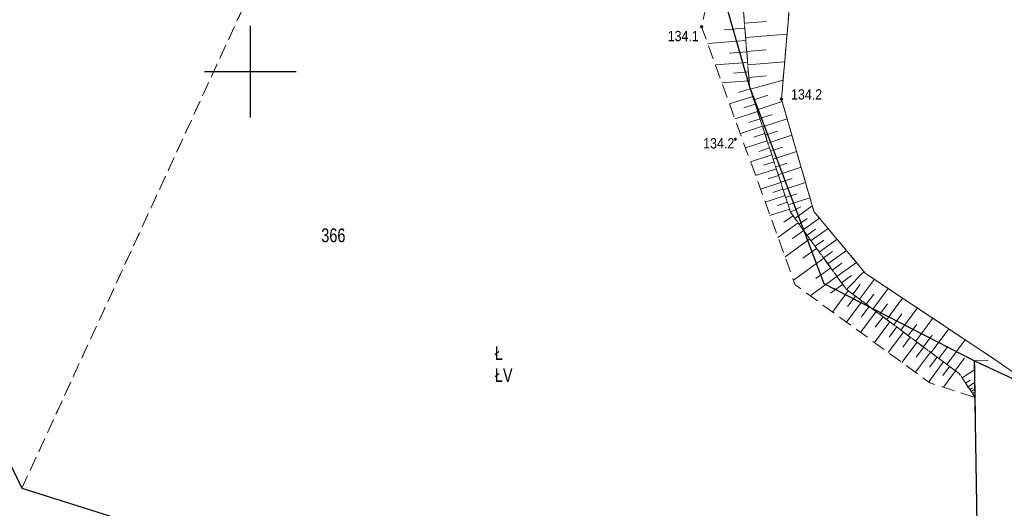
# Model space of a CAD drawing. Header units: metres. Extents: x 5548743 to 5556416, y 5707500 to 5714000.
# Tile 20 of 203: x 5551175 to 5551282, y 5711452 to 5711506. Entities that reach past the tile are written whole.
import ezdxf
from ezdxf.enums import TextEntityAlignment as Align

# ---------------------------------------------------------------- set-up
doc = ezdxf.new("R2010")
doc.units = ezdxf.units.M
doc.header["$MEASUREMENT"] = 0
doc.linetypes.add('1.5_0.75', pattern=[2.25, 1.5, -0.75])
doc.linetypes.add('219-1000', pattern=[0])
doc.layers.get('0').update_dxf_attribs({"color": 2, "linetype": 'CONTINUOUS', "lineweight": 5})
for name, color, linetype in [('000 Inne (niezydentyfikowane)', 7, 'CONTINUOUS'), ('209-oznaczenie konturu klasyfikacyjnego', 7, 'CONTINUOUS'), ('210-oznaczenie konturu użytku gruntowego', 7, 'CONTINUOUS'), ('211-numer działki ewidencyjnej', 7, 'CONTINUOUS'), ('217-kontur klasyfikacyjny', 7, 'CONTINUOUS'), ('218-kontur użytku gruntowego', 7, 'CONTINUOUS'), ('219-działka ewidencyjna', 7, 'CONTINUOUS'), ('pikieta naturalna', 7, 'CONTINUOUS'), ('pikieta naturalna-Atr2', 7, 'CONTINUOUS'), ('skarpa nieumocniona', 7, 'CONTINUOUS'), ('woda stojąca', 7, 'CONTINUOUS'), ('Wstawianie ramki sekcyjnej z opisem', 7, 'CONTINUOUS')]:
    doc.layers.add(name, color=color, linetype=linetype)
doc.styles.get("Standard").update_dxf_attribs({"font": 'Working1250', "width": 0.75})

# ---------------------------------------------------------------- blocks, each defined once
blk = doc.blocks.new('PW01')
at = {"linetype": 'Continuous', "lineweight": 13}
h = blk.add_hatch(color=0, dxfattribs=at)
edge = h.paths.add_edge_path()
edge.add_arc((0, 0), 0.18, 0, 360)
blk = doc.blocks.new('RAMKA1000K')
at = {"color": 0}
for p, q in [((0, 495), (0, 500)), ((0, 500), (5, 500)), ((0, 0), (0, 5)), ((800, 0), (800, 5)), ((0, 0), (5, 0)), ((795, 0), (800, 0))]:
    blk.add_line(p, q, dxfattribs=at)

msp = doc.modelspace()

# ---------------------------------------------------------------- linework, layer by layer
at = {"layer": '000 Inne (niezydentyfikowane)', "color": 252, "linetype": 'Continuous', "lineweight": 18, "flags": 128}
for points in [[(5551253.93, 5711505.28), (5551256.33, 5711505.48)], [(5551253.98, 5711504.74), (5551251.71, 5711504.56)], [(5551254.09, 5711503.39), (5551249.93, 5711503.05)], [(5551254.06, 5711503.71), (5551258.58, 5711504.08)], [(5551254.19, 5711502.15), (5551252.28, 5711502)], [(5551254.19, 5711502.19), (5551256.32, 5711502.36)], [(5551254.28, 5711501.01), (5551250.77, 5711500.73)], [(5551254.3, 5711500.74), (5551258.32, 5711501.07)], [(5551254.37, 5711499.97), (5551252.75, 5711499.84)], [(5551254.44, 5711499), (5551251.48, 5711498.76)], [(5551254.41, 5711499.37), (5551256.31, 5711499.53)], [(5551254.57, 5711498.1), (5551258.15, 5711499.05)], [(5551254.56, 5711498.13), (5551253.29, 5711497.71)], [(5551254.84, 5711497.29), (5551252.32, 5711496.47)], [(5551254.96, 5711496.91), (5551256.5, 5711497.41)], [(5551255.31, 5711495.84), (5551258.05, 5711496.73)], [(5551255.37, 5711495.64), (5551252.91, 5711494.84)], [(5551255.11, 5711496.46), (5551253.86, 5711496.05)], [(5551255.64, 5711494.83), (5551254.42, 5711494.43)], [(5551255.62, 5711494.89), (5551256.97, 5711495.33)], [(5551255.92, 5711493.98), (5551258.59, 5711494.85)], [(5551255.9, 5711494.03), (5551253.49, 5711493.24)], [(5551256.21, 5711493.08), (5551257.53, 5711493.51)], [(5551256.42, 5711492.45), (5551254.05, 5711491.68)], [(5551256.16, 5711493.24), (5551254.97, 5711492.85)], [(5551256.5, 5711492.19), (5551259.11, 5711493.05)], [(5551256.67, 5711491.67), (5551255.5, 5711491.29)], [(5551256.79, 5711491.32), (5551258.08, 5711491.74)], [(5551257.07, 5711490.45), (5551259.62, 5711491.29)], [(5551256.92, 5711490.9), (5551254.61, 5711490.15)], [(5551257.42, 5711489.39), (5551255.15, 5711488.65)], [(5551257.17, 5711490.14), (5551256.02, 5711489.77)], [(5551257.35, 5711489.6), (5551258.61, 5711490.01)], [(5551257.62, 5711488.75), (5551260.12, 5711489.57)], [(5551257.66, 5711488.65), (5551256.54, 5711488.28)], [(5551257.9, 5711487.92), (5551259.13, 5711488.32)], [(5551257.9, 5711487.91), (5551255.68, 5711487.18)], [(5551258.14, 5711487.18), (5551257.04, 5711486.82)], [(5551258.17, 5711487.09), (5551260.61, 5711487.89)], [(5551258.37, 5711486.46), (5551256.2, 5711485.75)], [(5551258.43, 5711486.27), (5551259.64, 5711486.67)], [(5551258.7, 5711485.47), (5551261.08, 5711486.24)], [(5551258.85, 5711485), (5551256.72, 5711484.31)], [(5551258.61, 5711485.74), (5551257.53, 5711485.39)], [(5551258.96, 5711484.67), (5551260.08, 5711485.24)], [(5551259.45, 5711483.98), (5551261.34, 5711485.35)], [(5551259.24, 5711484.27), (5551258.25, 5711483.55)], [(5551259.91, 5711483.34), (5551260.78, 5711483.96)], [(5551260.34, 5711482.74), (5551262.12, 5711484.02)], [(5551259.79, 5711483.5), (5551257.59, 5711481.91)], [(5551260.4, 5711482.66), (5551259.18, 5711481.78)], [(5551260.77, 5711482.15), (5551261.68, 5711482.81)], [(5551261.2, 5711481.55), (5551263.06, 5711482.89)], [(5551261.08, 5711481.73), (5551258.37, 5711479.77)], [(5551261.65, 5711480.94), (5551262.6, 5711481.62)], [(5551262.1, 5711480.31), (5551264.04, 5711481.71)], [(5551261.81, 5711480.71), (5551260.31, 5711479.62)], [(5551262.6, 5711479.62), (5551259.29, 5711477.23)], [(5551262.56, 5711479.67), (5551263.56, 5711480.38)], [(5551263.04, 5711479.01), (5551265.07, 5711480.48)], [(5551263.35, 5711478.58), (5551261.74, 5711477.41)], [(5551263.52, 5711478.34), (5551264.56, 5711479.09)], [(5551264.02, 5711477.65), (5551266.15, 5711479.18)], [(5551264.03, 5711477.64), (5551261.12, 5711475.53)], [(5551264.53, 5711476.94), (5551265.62, 5711477.73)], [(5551265.06, 5711476.23), (5551266.99, 5711478.18)], [(5551266.5, 5711475.15), (5551268.12, 5711477.33)], [(5551264.65, 5711476.78), (5551263.33, 5711475.83)], [(5551265.78, 5711475.69), (5551266.58, 5711476.76)], [(5551267.96, 5711474.07), (5551269.64, 5711476.32)], [(5551265.27, 5711476.07), (5551263.55, 5711473.76)], [(5551266.04, 5711475.5), (5551265.18, 5711474.35)], [(5551267.22, 5711474.61), (5551268.05, 5711475.72)], [(5551269.46, 5711472.94), (5551271.2, 5711475.28)], [(5551266.8, 5711474.93), (5551265.09, 5711472.65)], [(5551267.55, 5711474.37), (5551266.71, 5711473.23)], [(5551268.7, 5711473.51), (5551269.56, 5711474.66)], [(5551271.02, 5711471.78), (5551272.83, 5711474.2)], [(5551268.31, 5711473.8), (5551266.62, 5711471.54)], [(5551269.06, 5711473.24), (5551268.22, 5711472.11)], [(5551270.24, 5711472.37), (5551271.12, 5711473.55)], [(5551272.64, 5711470.58), (5551274.5, 5711473.08)], [(5551269.81, 5711472.68), (5551268.13, 5711470.43)], [(5551270.56, 5711472.13), (5551269.72, 5711471.01)], [(5551271.82, 5711471.18), (5551272.74, 5711472.41)], [(5551274.31, 5711469.33), (5551276.24, 5711471.92)], [(5551271.3, 5711471.57), (5551269.64, 5711469.34)], [(5551272.04, 5711471.02), (5551271.21, 5711469.91)], [(5551273.47, 5711469.96), (5551274.42, 5711471.23)], [(5551272.78, 5711470.47), (5551271.13, 5711468.26)], [(5551273.51, 5711469.93), (5551272.69, 5711468.82)], [(5551275.17, 5711468.69), (5551276.15, 5711470.01)], [(5551276.04, 5711468.04), (5551278.04, 5711470.72)], [(5551274.24, 5711469.38), (5551272.6, 5711467.19)], [(5551274.96, 5711468.84), (5551274.15, 5711467.75)], [(5551276.93, 5711467.37), (5551277.95, 5711468.74)], [(5551275.67, 5711468.31), (5551274.05, 5711466.13)], [(5551276.33, 5711467.82), (5551275.59, 5711466.82)], [(5551276.98, 5711467.34), (5551275.65, 5711465.56)], [(5551277.7, 5711466.56), (5551279.07, 5711467.48)], [(5551278.08, 5711465.99), (5551278.58, 5711466.32)], [(5551278.35, 5711465.59), (5551279.1, 5711466.09)], [(5551278.54, 5711465.3), (5551278.82, 5711465.49)], [(5551278.68, 5711465.09), (5551279.11, 5711465.38)], [(5551278.82, 5711464.88), (5551278.97, 5711464.98)], [(5551278.96, 5711464.67), (5551279.11, 5711464.77)], [(5551279.1, 5711464.45), (5551279.11, 5711464.46)]]:
    msp.add_lwpolyline(points, dxfattribs=at)
at = {"layer": '217-kontur klasyfikacyjny', "color": 3, "linetype": '1.5_0.75', "lineweight": 18, "flags": 128}
for points in [[(5551175.06, 5711454.52), (5551207.64, 5711525.28)], [(5551207.64, 5711525.28), (5551175.06, 5711454.52)], [(5551254.5, 5711498.32), (5551250.71, 5711511.53)], [(5551262.61, 5711476.88), (5551254.5, 5711498.32)], [(5551161.35, 5711482.99), (5551175.06, 5711454.52)], [(5551279.06, 5711468.43), (5551262.61, 5711476.88)], [(5551279.8, 5711421.48), (5551279.06, 5711468.43)], [(5551175.06, 5711454.52), (5551279.8, 5711421.48)]]:
    msp.add_lwpolyline(points, dxfattribs=at)
at = {"layer": '218-kontur użytku gruntowego', "color": 70, "linetype": '1.5_0.75', "lineweight": 18, "flags": 128}
for points in [[(5551175.06, 5711454.52), (5551207.64, 5711525.28)], [(5551207.64, 5711525.28), (5551175.06, 5711454.52)], [(5551254.5, 5711498.32), (5551250.71, 5711511.53)], [(5551250.71, 5711511.53), (5551254.5, 5711498.32)], [(5551262.61, 5711476.88), (5551254.5, 5711498.32)], [(5551254.5, 5711498.32), (5551262.61, 5711476.88)], [(5551161.35, 5711482.99), (5551175.06, 5711454.52)], [(5551279.06, 5711468.43), (5551262.61, 5711476.88)], [(5551262.61, 5711476.88), (5551279.06, 5711468.43)], [(5551279.8, 5711421.48), (5551279.06, 5711468.43)], [(5551279.06, 5711468.43), (5551286.4, 5711465.01)], [(5551175.06, 5711454.52), (5551279.8, 5711421.48)]]:
    msp.add_lwpolyline(points, dxfattribs=at)
at = {"layer": '219-działka ewidencyjna', "color": 94, "linetype": '219-1000', "lineweight": 30, "flags": 128}
for points in [[(5551250.71, 5711511.53), (5551254.5, 5711498.32)], [(5551254.5, 5711498.32), (5551262.61, 5711476.88)], [(5551161.35, 5711482.99), (5551175.06, 5711454.52)], [(5551262.61, 5711476.88), (5551279.06, 5711468.43)], [(5551279.06, 5711468.43), (5551286.4, 5711465.01)], [(5551279.8, 5711421.48), (5551279.06, 5711468.43)], [(5551175.06, 5711454.52), (5551279.8, 5711421.48)]]:
    msp.add_lwpolyline(points, dxfattribs=at)
at = {"layer": 'skarpa nieumocniona', "color": 252, "linetype": '1.5_0.75', "lineweight": 18, "flags": 128}
for points in [[(5551250.71, 5711511.53), (5551249.26, 5711504.9), (5551259.47, 5711476.73), (5551274.18, 5711466.04), (5551279.12, 5711464.43), (5551277.38, 5711467.04), (5551265.03, 5711476.25), (5551258.96, 5711484.66), (5551254.5, 5711498.32), (5551253.77, 5711507.29)], [(5551250.71, 5711511.53), (5551249.26, 5711504.9), (5551259.47, 5711476.73), (5551274.18, 5711466.04), (5551279.12, 5711464.43), (5551277.38, 5711467.04), (5551265.03, 5711476.25), (5551258.96, 5711484.66), (5551254.5, 5711498.32), (5551253.77, 5711507.29)], [(5551253.77, 5711507.29), (5551254.5, 5711498.32), (5551258.96, 5711484.66), (5551265.03, 5711476.25), (5551277.38, 5711467.04), (5551279.12, 5711464.43), (5551279.06, 5711468.43), (5551281.27, 5711468.57), (5551267.16, 5711477.97), (5551261.52, 5711484.74), (5551257.97, 5711497), (5551258.88, 5711507.55)], [(5551253.77, 5711507.29), (5551254.5, 5711498.32), (5551258.96, 5711484.66), (5551265.03, 5711476.25), (5551277.38, 5711467.04), (5551279.12, 5711464.43), (5551279.06, 5711468.43), (5551281.27, 5711468.57), (5551267.16, 5711477.97), (5551261.52, 5711484.74), (5551257.97, 5711497), (5551258.88, 5711507.55)]]:
    msp.add_lwpolyline(points, close=True, dxfattribs=at)
at = {"layer": 'woda stojąca', "color": 141, "linetype": 'Continuous', "lineweight": 18, "flags": 128}
msp.add_lwpolyline([(5551365.99, 5711440.91), (5551378.54, 5711436.14), (5551380.37, 5711437.88), (5551381.77, 5711442.41), (5551379.12, 5711445.25), (5551371.28, 5711450.79), (5551371.05, 5711451.69), (5551331.99, 5711479.93), (5551302.84, 5711502.17), (5551289.99, 5711507.32), (5551285.59, 5711511.9), (5551279.93, 5711513.03), (5551276.26, 5711513.07), (5551276.51, 5711512.28), (5551266.14, 5711510.8), (5551258.88, 5711507.55), (5551257.97, 5711497), (5551261.52, 5711484.74), (5551267.16, 5711477.97), (5551281.27, 5711468.57), (5551286.4, 5711465.01), (5551310.82, 5711464.08), (5551344.19, 5711452.84)], close=True, dxfattribs=at)

# ---------------------------------------------------------------- block references
at = {"layer": 'pikieta naturalna', "color": 252, "linetype": 'Continuous', "lineweight": 13}
for p in [(5551249.26, 5711504.9), (5551257.97, 5711497), (5551252.93, 5711492.62)]:
    msp.add_blockref('PW01', p, dxfattribs=at)
at = {"layer": 'Wstawianie ramki sekcyjnej z opisem', "color": 8, "linetype": 'Continuous', "lineweight": 5}
for p in [(5550400, 5711500), (5550400, 5711500), (5550400, 5711500), (5550400, 5711500), (5551200, 5711500), (5551200, 5711500), (5551200, 5711500), (5551200, 5711500), (5551200, 5711000), (5551200, 5711000), (5551200, 5711000), (5551200, 5711000)]:
    msp.add_blockref('RAMKA1000K', p, dxfattribs=at)

# ---------------------------------------------------------------- texts
at = {"layer": '209-oznaczenie konturu klasyfikacyjnego', "color": 70, "linetype": 'Continuous', "lineweight": 18, "width": 0.79}
msp.add_text('ŁV', height=1.5, dxfattribs=at).set_placement((5551226.69, 5711467.63), align=Align.TOP_LEFT)
at = {"layer": '210-oznaczenie konturu użytku gruntowego', "color": 70, "linetype": 'Continuous', "lineweight": 18, "width": 0.79}
msp.add_text('Ł', height=1.5, dxfattribs=at).set_placement((5551226.67, 5711468.53))
at = {"layer": '211-numer działki ewidencyjnej', "color": 94, "linetype": 'Continuous', "lineweight": 30, "width": 0.79}
msp.add_text('366', height=1.5, dxfattribs=at).set_placement((5551207.74, 5711481.38))
at = {"layer": 'pikieta naturalna-Atr2', "color": 252, "width": 0.9}
for s, p in [('134.1', (5551245.56, 5711503.32)), ('134.2', (5551259.02, 5711496.95)), ('134.2', (5551249.43, 5711491.61))]:
    msp.add_text(s, height=1.125, dxfattribs=at).set_placement(p)

doc.saveas('drawing.dxf')
